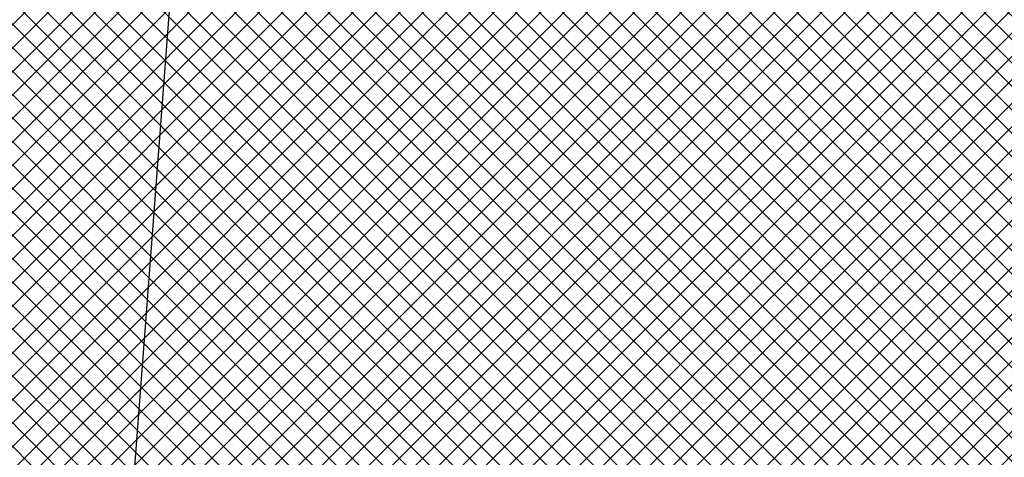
# Model space of a CAD drawing. Header units: metres. Extents: x 3 to 207, y 3 to 145.
# Tile 7 of 19: x 71 to 92, y 88 to 97. Entities that reach past the tile are written whole.
import ezdxf

# ---------------------------------------------------------------- set-up
doc = ezdxf.new("R2010")
doc.units = ezdxf.units.M
doc.header["$MEASUREMENT"] = 0
doc.layers.add('D_szraf_nawierzchnia_jezdnia_kostka', color=7, linetype='Continuous', lineweight=0, true_color=0xc0c0c0)
doc.layers.add('PRIMETECH - kan_deszcz_graw', color=74, linetype='EST---KD---', lineweight=30)
doc.styles.add('EST_SWK_1_500__', font='arial.ttf', dxfattribs={"height": 1})
doc.linetypes.add('EST---KD---', pattern='A,2.5,-0.22,["kd",EST_SWK_1_500__,S=1,R=0,X=0,Y=-0.36],-1.6', length=4.32)

msp = doc.modelspace()

# ---------------------------------------------------------------- hatches: boundary and pattern name
at = {"layer": 'D_szraf_nawierzchnia_jezdnia_kostka'}
h = msp.add_hatch(dxfattribs=at)
h.set_pattern_fill('CROSSHATCH', color=256, style=0, pattern_type=2)
h.set_pattern_definition([(45, (73.8006, 100.28703), (-0.2474874, 0.2474874), []), (315, (73.8006, 100.28703), (0.2474874, 0.2474874), [])])
h.paths.add_polyline_path([(49.239, 85.431, -0.414214), (52.445, 88.21), (55.437, 87.997), (57.931, 87.819), (60.424, 87.641), (62.918, 87.463), (69.402, 87.001), (85.094, 85.882), (90.502, 85.497), (94.344, 85.223, -0.414214), (96.196, 83.085), (95.677, 75.795), (111.639, 74.656), (114.705, 117.664), (98.746, 118.802), (97.75, 104.838, -0.414214), (96.681, 103.911), (95.684, 103.982, -0.414214), (94.758, 105.051), (90.768, 105.336), (86.778, 105.62), (82.788, 105.904), (78.798, 106.189), (74.808, 106.473), (70.818, 106.758), (66.828, 107.042), (62.838, 107.327), (58.848, 107.611), (54.859, 107.896), (54.815, 107.279, -0.414214), (53.212, 105.889), (47.767, 106.277), (40.736, 106.779), (38.907, 81.139), (48.859, 80.435), (49.087, 83.437)])

# ---------------------------------------------------------------- linework, layer by layer
at = {"layer": 'PRIMETECH - kan_deszcz_graw', "linetype": 'EST---KD---', "ltscale": 0.5}
msp.add_line((73.372, 86.935), (74.283, 98.901), dxfattribs=at)

doc.saveas('drawing.dxf')
